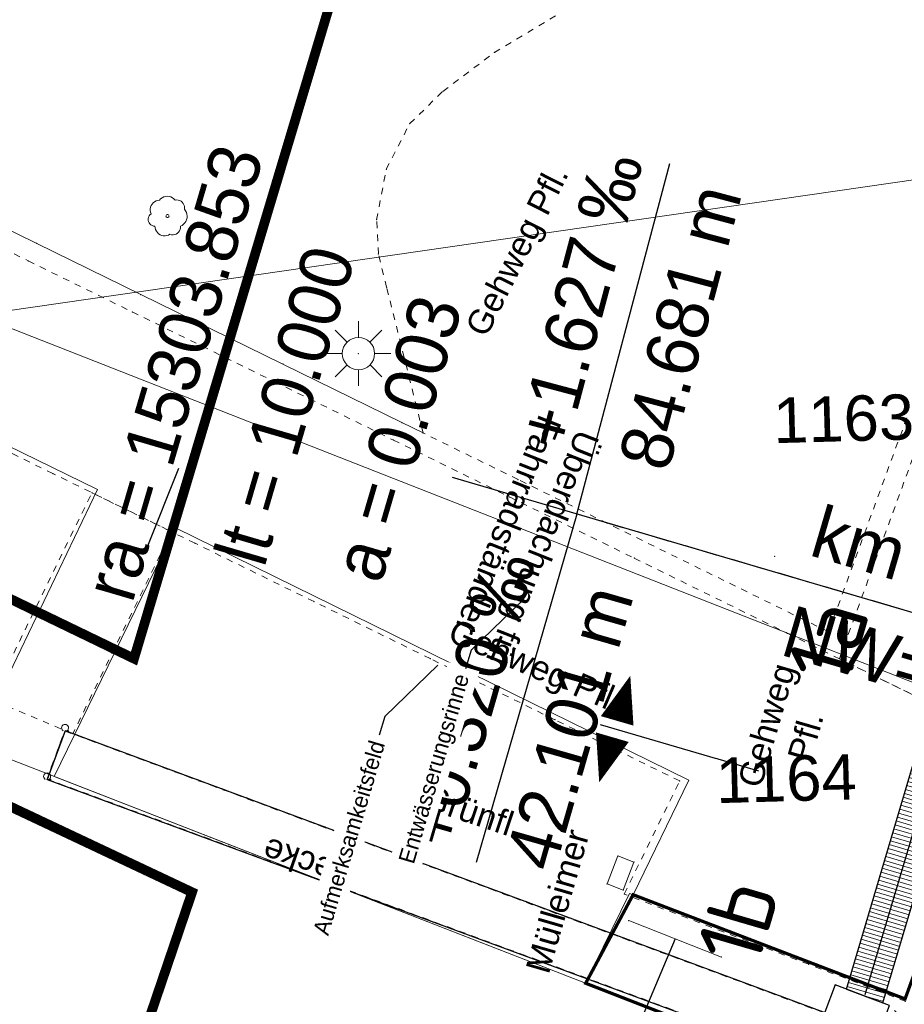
# Model space of a CAD drawing. Header units: millimetres. Extents: x -191 to 81095, y -508122 to 28741.
# Tile 85 of 251: x 4987 to 5001, y 10031 to 10047. Entities that reach past the tile are written whole.
import ezdxf
from ezdxf import colors
from ezdxf.entities.mleader import LeaderData, LeaderLine
from ezdxf.enums import TextEntityAlignment as Align
from ezdxf.math import Vec2, Vec3

# ---------------------------------------------------------------- set-up
doc = ezdxf.new("R2010")
doc.units = ezdxf.units.MM
for name, pattern in [('240620_Dorsten Achse$0$STRICHLINIE', [0.75, 0.5, -0.25]), ('ACAD_ISO10W100', [18, 12, -3, 0, -3]), ('AUSGEZOGEN', [2, 1, 1]), ('Marx-Verm$0$1', [0]), ('Marx-Verm$0$15', [0]), ('Marx-Verm$0$3', [0.26, 0.11, -0.15]), ('Marx-Verm$0$4', [0.36, 0.16, -0.2]), ('STRICHPUNKTX2', [50.8, 25.4, -12.7, 0, -12.7]), ('VE22-087 DB - VST Hervest-Dorsten ALK VA2736$0$1', [0]), ('VERDECKT2', [4.7625, 3.175, -1.5875])]:
    doc.linetypes.add(name, pattern=pattern)
doc.layers.get('0').update_dxf_attribs({"color": 251})
for name, color, linetype, lineweight in [('240620_Dorsten Achse$0$EB-62273R-TS-FUSS', 250, '240620_Dorsten Achse$0$STRICHLINIE', 25), ('240620_Dorsten Achse$0$EB-62273R-TS-LIN', 250, 'Continuous', 25), ('240620_Dorsten Achse$0$EB-62273R-TS-TXT-025', 250, 'Continuous', 25), ('Marx-Verm$0$BStrasse-txt', 251, 'Marx-Verm$0$1', 25), ('Marx-Verm$0$BTopogrf', 251, 'Marx-Verm$0$1', 18), ('Marx-Verm$0$L_B-Bstg', 251, 'Marx-Verm$0$1', 18), ('Marx-Verm$0$L_BStrasse', 251, 'Marx-Verm$0$1', 18), ('Marx-Verm$0$L_BTopogrf', 251, 'Marx-Verm$0$1', 18), ('Marx-Verm$0$L_Hecke', 251, 'Marx-Verm$0$1', 18), ('Marx-Verm$0$S_B-Bstg', 251, 'Marx-Verm$0$1', 18), ('Marx-Verm$0$S_BBauwerk', 251, 'Marx-Verm$0$1', 18), ('Marx-Verm$0$S_BStrasse', 251, 'Marx-Verm$0$1', 18), ('Marx-Verm$0$S_BTopogrf', 251, 'Marx-Verm$0$1', 18), ('TTK-P-Treppe oben', 12, 'Continuous', 25), ('VE22-087 DB - VST Hervest-Dorsten ALK VA2736$0$AX_Bahnverkehr', 7, 'VE22-087 DB - VST Hervest-Dorsten ALK VA2736$0$1', 18), ('VE22-087 DB - VST Hervest-Dorsten ALK VA2736$0$AX_Flurstueck', 9, 'VE22-087 DB - VST Hervest-Dorsten ALK VA2736$0$1', 18), ('VE22-087 DB - VST Hervest-Dorsten ALK VA2736$0$AX_Platz', 7, 'VE22-087 DB - VST Hervest-Dorsten ALK VA2736$0$1', 18), ('VE22-087 DB - VST Hervest-Dorsten ALK VA2736$0$AX_Vegetationsmerkmal', 7, 'VE22-087 DB - VST Hervest-Dorsten ALK VA2736$0$1', 18)]:
    doc.layers.add(name, color=color, linetype=linetype, lineweight=lineweight)
for name, color, linetype in [('TTK-DB-Grenze', 110, 'AUSGEZOGEN'), ('TTK-P-Blindenleitsystem unten', 42, 'Continuous'), ('TTK-P-Entwässerung unten', 160, 'AUSGEZOGEN'), ('TTK-Schnittlinien', 3, 'Continuous'), ('TTK-Schnittlinien 100', 3, 'Continuous'), ('XREF ALK Kataster', 251, 'Continuous'), ('XREF Nachvermessung', 7, 'Continuous'), ('XYYY_61100---_Allgemeine Ausstattung', 7, 'Continuous')]:
    doc.layers.add(name, color=color, linetype=linetype)
doc.layers.add('TTK-P-Planfeststellungsgrenze 100', color=7, linetype='VERDECKT2', lineweight=50, true_color=0x000000)
doc.styles.add('240620_Dorsten Achse$0$PROVI', font='PROVI.SHX')
doc.styles.add('AKG DIN 6776', font='AKG_DIN67.TTF')
doc.styles.add('iso', font='isocpeur.ttf')
doc.styles.add('Marx-Verm$0$Standard', font='arial.ttf')
doc.styles.add('VE22-087 DB - VST Hervest-Dorsten ALK VA2736$0$0', font='arial.ttf')
doc.dimstyles.new('TTK', dxfattribs={"dimtxt": 2.5, "dimasz": 2.5, "dimexe": 3.5, "dimexo": 0.1, "dimgap": 1, "dimtad": 1, "dimzin": 0, "dimtxsty": 'AKG DIN 6776', "dimblk": 'OBLIQUE', "dimcen": -0.09, "dimdle": 3, "dimclrd": 256, "dimclre": 256, "dimclrt": 256, "dimadec": 3, "dimazin": 0, "dimtfac": 1, "dimtofl": 0, "dimtmove": 0, "dimatfit": 3, "dimldrblk": 'OBLIQUE', "dimfxl": 7, "dimfxlon": 1, "dimtolj": 1, "dimtzin": 0, "dimlwd": -1, "dimlwe": -1, "dimarcsym": 0})

# ---------------------------------------------------------------- blocks, each defined once
blk = doc.blocks.new('VE22-087 DB - VST Hervest-Dorsten ALK VA2736')
at = {"layer": 'VE22-087 DB - VST Hervest-Dorsten ALK VA2736$0$AX_Flurstueck', "linetype": 'VE22-087 DB - VST Hervest-Dorsten ALK VA2736$0$1', "lineweight": 13, "ltscale": 0.5}
for points in [[(4954.47, 10069.008, 0), (4954.418, 10066.257, 0), (4954.155, 10047.532, 0), (4954.151, 10046.621, 0), (4974.361, 10046.397, 0), (4976.879, 10045.932, 0), (4986.613, 10042.127, 0), (5013.134, 10045.965, 0), (5015.042, 10052.162, 0), (4985.674, 10052.474, 0), (4980.053, 10053.618, 0), (4974.387, 10056.893, 0), (4959.144, 10068.968, 0)], [(5013.134, 10045.965, 0), (4986.613, 10042.127, 0), (5002.505, 10035.892, 0), (5003.021, 10037.315, 0), (5004.886, 10036.705, 0), (5006.648, 10042.553, 0), (5007.167, 10043.447, 0), (5007.881, 10044.141, 0), (5008.721, 10044.683, 0), (5009.653, 10045.1, 0), (5013.103, 10045.869, 0)], [(4986.613, 10042.127, 0), (4980.487, 10041.232, 0), (4985.251, 10035.998, 0), (4996.006, 10031.812, 0), (4996.682, 10033.201, 0), (5000.937, 10031.57, 0), (5002.505, 10035.892, 0)]]:
    blk.add_polyline3d(points, close=True, dxfattribs=at)
for points in [[(5028.921, 10045.946, 0), (5023.592, 10046.001, 0), (5019.829, 10046.04, 0), (5014.547, 10046.094, 0), (5014.054, 10046.099, 0), (5013.134, 10045.965, 0), (5013.103, 10045.869, 0), (5009.653, 10045.1, 0), (5008.721, 10044.683, 0), (5007.881, 10044.141, 0), (5007.167, 10043.447, 0), (5006.648, 10042.553, 0), (5004.886, 10036.705, 0), (5004.415, 10035.142, 0), (5002.505, 10035.892, 0), (5000.937, 10031.57, 0), (4996.682, 10033.201, 0), (4996.006, 10031.812, 0), (5001.64, 10029.619, 0), (4996.984, 10014.411, 0), (4995.413, 10009.282, 0), (4990.717, 9993.941, 0)], [(4969.96, 9970.944, 0), (4976.72, 9984.593, 0), (4978.885, 9987.472, 0), (4981.445, 9989.864, 0), (4985.47, 9991.158, 0), (4990.717, 9993.941, 0), (4995.413, 10009.282, 0), (4996.984, 10014.411, 0), (5001.64, 10029.619, 0), (4996.006, 10031.812, 0), (4985.251, 10035.998, 0), (4982.373, 10033.908, 0), (4967.407, 10023.037, 0), (4974.966, 10012.861, 0), (4974.039, 10009.677, 0), (4972.263, 10003.721, 0), (4973.65, 10003.29, 0), (4971.391, 9995.428, 0), (4969.306, 9991.388, 0), (4967.445, 9987.782, 0), (4967.674, 9987.659, 0), (4957.352, 9968.122, 0)]]:
    blk.add_polyline3d(points, dxfattribs=at)
at = {"layer": 'VE22-087 DB - VST Hervest-Dorsten ALK VA2736$0$AX_Vegetationsmerkmal', "color": 7, "linetype": 'VE22-087 DB - VST Hervest-Dorsten ALK VA2736$0$1', "lineweight": 13, "ltscale": 0.5}
for points in [[(4976.59, 10044.475, 0), (4976.586, 10044.154, 0), (4976.536, 10040.681, 0), (4976.649, 10040.679, 0), (4985.251, 10035.998, 0), (4986.57, 10035.485, 0), (4988.469, 10039.437, 0), (4983.805, 10041.717, 0), (4980.876, 10043.149, 0), (4979.133, 10044.001, 0), (4978.519, 10044.252, 0), (4977.54, 10044.389, 0)], [(4989.674, 10038.846, 0), (4987.802, 10035.005, 0), (4996.006, 10031.812, 0), (4996.682, 10033.201, 0), (4996.738, 10033.179, 0), (4997.601, 10034.951, 0)]]:
    blk.add_polyline3d(points, close=True, dxfattribs=at)
at = {"layer": 'VE22-087 DB - VST Hervest-Dorsten ALK VA2736$0$AX_Flurstueck', "char_height": 0.7, "attachment_point": 2, "rotation": 1.5895, "style": 'VE22-087 DB - VST Hervest-Dorsten ALK VA2736$0$0', "bg_fill": 3, "box_fill_scale": 1, "bg_fill_color": 256, "bg_fill_transparency": 0}
for s, insert in [('1163', (4999.978, 10040.881)), ('1164', (4999.093, 10035.323))]:
    blk.add_mtext(s, dxfattribs=dict(at, insert=insert))
at = {"layer": 'VE22-087 DB - VST Hervest-Dorsten ALK VA2736$0$AX_Bahnverkehr', "color": 253, "linetype": 'VE22-087 DB - VST Hervest-Dorsten ALK VA2736$0$1', "lineweight": 13, "ltscale": 0.5, "true_color": 0x999999}
blk.add_polyline3d([(5021.592, 10020.383, 0), (5025.631, 10034.472, 0), (5028.921, 10045.946, 0), (5023.592, 10046.001, 0), (5019.829, 10046.04, 0), (5014.547, 10046.094, 0), (5014.054, 10046.099, 0), (5013.134, 10045.965, 0), (5013.103, 10045.869, 0), (5009.653, 10045.1, 0), (5008.721, 10044.683, 0), (5007.881, 10044.141, 0), (5007.167, 10043.447, 0), (5006.648, 10042.553, 0), (5004.886, 10036.705, 0), (5003.021, 10037.315, 0), (5002.505, 10035.892, 0), (5000.937, 10031.57, 0), (4996.682, 10033.201, 0), (4996.006, 10031.812, 0), (5001.64, 10029.619, 0), (5002.092, 10031.19, 0), (5007.085, 10029.551, 0), (5004.942, 10022.352, 0)], dxfattribs=at)
at = {"layer": 'VE22-087 DB - VST Hervest-Dorsten ALK VA2736$0$AX_Platz', "color": 254, "linetype": 'VE22-087 DB - VST Hervest-Dorsten ALK VA2736$0$1', "lineweight": 13, "ltscale": 0.5, "true_color": 0xd9ffd9}
blk.add_polyline3d([(4954.155, 10047.532, 0), (4954.151, 10046.621, 0), (4954.141, 10044.531, 0), (4957.887, 10044.466, 0), (4977.823, 10044.134, 0), (4980.487, 10041.232, 0), (4985.251, 10035.998, 0), (4996.006, 10031.812, 0), (4996.682, 10033.201, 0), (5000.937, 10031.57, 0), (5002.505, 10035.892, 0), (5003.021, 10037.315, 0), (5004.886, 10036.705, 0), (5006.648, 10042.553, 0), (5007.167, 10043.447, 0), (5007.881, 10044.141, 0), (5008.721, 10044.683, 0), (5009.653, 10045.1, 0), (5013.103, 10045.869, 0), (5013.134, 10045.965, 0), (5015.042, 10052.162, 0)], dxfattribs=at)
blk = doc.blocks.new('_OBLIQUE')
at = {"color": 0, "linetype": 'ByBlock'}
blk.add_line((-0.5, -0.5), (0.5, 0.5), dxfattribs=at)
blk = doc.blocks.new('*D1314')
at = {"layer": 'DEFPOINTS', "color": 0}
for p in [(5001.472, 10032.222), (5000.639, 10029.407), (5007.222, 10028.289)]:
    blk.add_point(p, dxfattribs=at)
at = {"layer": 'TTK-P-Treppe oben'}
for p, q in [((5000.838, 10030.078), (5000.54, 10029.071)), ((5007.284, 10027.441), (5000.352, 10029.492)), ((5007.194, 10028.198), (5006.897, 10027.191))]:
    blk.add_line(p, q, dxfattribs=at)
at = {"layer": 'TTK-P-Treppe oben', "xscale": 0.25, "yscale": 0.25, "zscale": 0.25}
for p, rotation in [((5000.639, 10029.407), 163.5187373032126), ((5006.996, 10027.526), 343.5187373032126)]:
    blk.add_blockref('_OBLIQUE', p, dxfattribs=dict(at, rotation=rotation))
at = {"layer": 'TTK-P-Treppe oben', "insert": (5003.748, 10028.233), "char_height": 0.25, "attachment_point": 5, "rotation": 163.5187, "style": 'AKG DIN 6776'}
blk.add_mtext('\\A1;6,63', dxfattribs=at)
blk = doc.blocks.new('_None')
blk = doc.blocks.new('Marx-Verm$0$1')
at = {"color": 0}
blk.add_circle((0, 0), 0.5, dxfattribs=at)
blk.add_point((0, 0), dxfattribs=at)
blk = doc.blocks.new('Marx-Verm$0$103')
at = {"color": 0, "linetype": 'Marx-Verm$0$1', "ltscale": 0.2, "flags": 128}
for points in [[(0, 0.25), (0, 0.5)], [(-0.18, 0.18), (-0.36, 0.36)], [(0.18, 0.18), (0.36, 0.36)], [(-0.25, 0), (-0.5, 0)], [(0.25, 0), (0.5, 0)], [(-0.18, -0.18), (-0.36, -0.36)], [(0, -0.25), (0, -0.5)], [(0.188, -0.18), (0.36, -0.36)]]:
    blk.add_lwpolyline(points, dxfattribs=at)
at = {"color": 0, "xscale": 0.5, "yscale": 0.5, "zscale": 0.5}
blk.add_blockref('Marx-Verm$0$1', (0, 0), dxfattribs=at)
blk = doc.blocks.new('Marx-Verm$0$SYMB1123')
at = {"color": 0, "linetype": 'Marx-Verm$0$1', "ltscale": 0.2, "flags": 128}
for points in [[(0.19647, 0.40921), (0.23576, 0.41346), (0.27513, 0.4099), (0.31303, 0.39867), (0.34797, 0.3802), (0.3786, 0.35522), (0.40372, 0.3247), (0.42235, 0.28984), (0.43375, 0.252), (0.43749, 0.21265), (0.43341, 0.17333), (0.46256, 0.1354), (0.48458, 0.09294), (0.49879, 0.04726), (0.50475, -0.0002), (0.50226, -0.04798), (0.49141, -0.09457), (0.47254, -0.13852), (0.44622, -0.17847), (0.41329, -0.21317), (0.37477, -0.24153), (0.33186, -0.26268), (0.33273, -0.30376), (0.32507, -0.34414), (0.30922, -0.38205), (0.28586, -0.41586), (0.256, -0.4441), (0.22095, -0.46554), (0.18222, -0.47926), (0.14148, -0.48467), (0.10051, -0.48153), (0.06107, -0.46997), (0.02195, -0.49094), (-0.02029, -0.50459), (-0.06428, -0.51048), (-0.10863, -0.50841), (-0.15188, -0.49846), (-0.19267, -0.48095), (-0.22968, -0.45643), (-0.26171, -0.4257), (-0.28773, -0.38974), (-0.30692, -0.34971), (-0.31865, -0.3069), (-0.32255, -0.26268), (-0.35941, -0.25854), (-0.39461, -0.24682), (-0.42659, -0.22803), (-0.45397, -0.203), (-0.47553, -0.17281), (-0.49034, -0.1388), (-0.49775, -0.10245), (-0.49742, -0.06535), (-0.48939, -0.02914), (-0.47399, 0.00461), (-0.4519, 0.03441), (-0.4241, 0.05897), (-0.43881, 0.10042), (-0.44595, 0.14382), (-0.44529, 0.1878), (-0.43685, 0.23097), (-0.4209, 0.27196), (-0.39794, 0.30947), (-0.36869, 0.34233), (-0.33409, 0.36948), (-0.29523, 0.39008), (-0.25333, 0.40346), (-0.20972, 0.40921), (-0.17816, 0.44408), (-0.14072, 0.47252), (-0.09866, 0.49357), (-0.05345, 0.50649), (-0.00662, 0.51085), (0.0402, 0.50649), (0.08541, 0.49357), (0.12747, 0.47252), (0.16492, 0.44408)], [(0.04, 0), (0.03604, 0.01735), (0.02494, 0.03127), (0.0089, 0.039), (-0.0089, 0.039), (-0.02494, 0.03127), (-0.03604, 0.01735), (-0.04, 0), (-0.03604, -0.01735), (-0.02494, -0.03127), (-0.0089, -0.039), (0.0089, -0.039), (0.02494, -0.03127), (0.03604, -0.01735)]]:
    blk.add_lwpolyline(points, close=True, dxfattribs=at)
blk = doc.blocks.new('Marx-Verm$0$99')
at = {"color": 0}
blk.add_point((0, 0), dxfattribs=at)
blk = doc.blocks.new('Marx-Verm$0$83')
at = {"color": 0}
blk.add_line((0.1415, 0), (0.3, 0), dxfattribs=at)
blk.add_arc((0, 0.23), 0.27, 301.6006, 236.0006, dxfattribs=at)
blk = doc.blocks.new('Marx-Verm')
at = {"layer": 'Marx-Verm$0$BStrasse-txt', "ltscale": 0.2, "flags": 128}
for points, elevation in [([(2567413.356, 5726893.169), (2567413.829, 5726894.397)], 30.87), ([(2567421.583, 5726887.23), (2567421.076, 5726885.979)], 30.902)]:
    blk.add_lwpolyline(points, dxfattribs=dict(at, elevation=elevation))
at = {"layer": 'Marx-Verm$0$BTopogrf', "linetype": 'Marx-Verm$0$4', "lineweight": 25, "ltscale": 0.2}
for p, q in [((2567412.124, 5726890.32, 30.77), (2567411.857, 5726889.566, 30.77)), ((2567424.068, 5726886.061, 30.852), (2567412.124, 5726890.32, 30.77)), ((2567411.857, 5726889.566, 30.77), (2567423.809, 5726885.331, 30.838))]:
    blk.add_line(p, q, dxfattribs=at)
at = {"layer": 'Marx-Verm$0$L_B-Bstg', "ltscale": 0.2}
for p, q in [((2567420.683, 5726888.499, 30.886), (2567420.522, 5726888.065, 30.886)), ((2567420.931, 5726888.406, 30.886), (2567420.683, 5726888.499, 30.886)), ((2567420.771, 5726887.973, 30.886), (2567420.931, 5726888.406, 30.886)), ((2567420.522, 5726888.065, 30.886), (2567420.771, 5726887.973, 30.886)), ((2567422.301, 5726886.958, 30.863), (2567420.864, 5726887.502, 30.902))]:
    blk.add_line(p, q, dxfattribs=at)
at = {"layer": 'Marx-Verm$0$L_B-Bstg', "color": 4, "ltscale": 0.2}
for p, q in [((2567423.907, 5726886.128, 30.951), (2567424.062, 5726886.55, 30.951)), ((2567424.062, 5726886.55, 30.951), (2567424.907, 5726886.241, 30.951))]:
    blk.add_line(p, q, dxfattribs=at)
at = {"layer": 'Marx-Verm$0$L_BStrasse', "linetype": 'Marx-Verm$0$3', "ltscale": 0.2}
for p, q in [((2567418.617, 5726900.879, 30.659), (2567419.57, 5726901.469, 30.688)), ((2567417.829, 5726900.268, 30.641), (2567418.617, 5726900.879, 30.659)), ((2567417.324, 5726899.764, 30.628), (2567417.829, 5726900.268, 30.641)), ((2567416.97, 5726899.054, 30.633), (2567417.324, 5726899.764, 30.628)), ((2567416.832, 5726898.273, 30.438), (2567416.97, 5726899.054, 30.633)), ((2567409.796, 5726898.358, 30.586), (2567411.463, 5726897.567, 30.607)), ((2567416.866, 5726897.744, 30.641), (2567416.832, 5726898.273, 30.438)), ((2567417, 5726897.231, 30.644), (2567416.866, 5726897.744, 30.641)), ((2567411.463, 5726897.567, 30.607), (2567413.078, 5726896.801, 30.63)), ((2567417.591, 5726894.99, 30.761), (2567417, 5726897.231, 30.644)), ((2567413.078, 5726896.801, 30.63), (2567415.285, 5726895.753, 30.654)), ((2567415.285, 5726895.753, 30.654), (2567417.134, 5726894.875, 30.678)), ((2567425.055, 5726895.319, 30.859), (2567423.889, 5726892.001, 30.88)), ((2567424.062, 5726891.588, 30.88), (2567425.34, 5726895.223, 30.859)), ((2567411.886, 5726894.289, 30.717), (2567410.271, 5726895.055, 30.713)), ((2567419.067, 5726894.29, 30.789), (2567417.591, 5726894.99, 30.761)), ((2567417.134, 5726894.875, 30.678), (2567418.938, 5726894.019, 30.716)), ((2567414.093, 5726893.241, 30.747), (2567411.886, 5726894.289, 30.717)), ((2567423.889, 5726892.001, 30.88), (2567419.067, 5726894.29, 30.789)), ((2567410.976, 5726890.786, 30.77), (2567412.491, 5726894.002, 30.725)), ((2567412.491, 5726894.002, 30.725), (2567413.726, 5726893.416, 30.742)), ((2567418.938, 5726894.019, 30.716), (2567420.876, 5726893.099, 30.773)), ((2567413.726, 5726893.416, 30.742), (2567412.246, 5726890.277, 30.794)), ((2567415.942, 5726892.364, 30.763), (2567414.093, 5726893.241, 30.747)), ((2567420.876, 5726893.099, 30.773), (2567423.253, 5726891.971, 30.877)), ((2567417.746, 5726891.508, 30.804), (2567415.942, 5726892.364, 30.763)), ((2567423.253, 5726891.971, 30.877), (2567425.556, 5726890.878, 30.88)), ((2567419.684, 5726890.588, 30.816), (2567417.746, 5726891.508, 30.804)), ((2567425.556, 5726890.878, 30.88), (2567424.062, 5726891.588, 30.88)), ((2567412.246, 5726890.277, 30.794), (2567410.976, 5726890.786, 30.77)), ((2567421.622, 5726889.668, 30.88), (2567419.684, 5726890.588, 30.816)), ((2567420.788, 5726887.911, 30.894), (2567421.622, 5726889.668, 30.88)), ((2567423.651, 5726886.863, 30.925), (2567420.788, 5726887.911, 30.894)), ((2567426.285, 5726885.898, 30.825), (2567423.651, 5726886.863, 30.925))]:
    blk.add_line(p, q, dxfattribs=at)
at = {"layer": 'Marx-Verm$0$L_BStrasse', "ltscale": 0.2}
for p, q in [((2567409.925, 5726898.629, 30.617), (2567411.591, 5726897.838, 30.648)), ((2567411.591, 5726897.838, 30.648), (2567413.206, 5726897.071, 30.679)), ((2567413.206, 5726897.071, 30.679), (2567415.414, 5726896.024, 30.72)), ((2567415.414, 5726896.024, 30.72), (2567417.263, 5726895.146, 30.755)), ((2567417.263, 5726895.146, 30.755), (2567417.591, 5726894.99, 30.761))]:
    blk.add_line(p, q, dxfattribs=at)
at = {"layer": 'Marx-Verm$0$L_BTopogrf', "linetype": 'Marx-Verm$0$15', "ltscale": 0.2}
for p, q in [((2567412.124, 5726890.32, 30.77), (2567412.124, 5726890.32, 32.765)), ((2567411.857, 5726889.566, 30.77), (2567411.857, 5726889.566, 32.765))]:
    blk.add_line(p, q, dxfattribs=at)
at = {"layer": 'Marx-Verm$0$L_Hecke', "linetype": 'Marx-Verm$0$15', "lineweight": 25, "ltscale": 0.2}
for p, q in [((2567412.124, 5726890.32, 32.765), (2567411.857, 5726889.566, 32.765)), ((2567424.068, 5726886.061, 32.765), (2567412.124, 5726890.32, 32.765)), ((2567411.857, 5726889.566, 32.765), (2567423.809, 5726885.331, 32.765))]:
    blk.add_line(p, q, dxfattribs=at)
at = {"layer": 'Marx-Verm$0$L_Hecke', "linetype": 'Marx-Verm$0$4', "lineweight": 25, "ltscale": 0.2}
for p, q in [((2567411.857, 5726889.566, 32.765), (2567412.124, 5726890.32, 32.765)), ((2567412.124, 5726890.32, 32.765), (2567424.068, 5726886.061, 32.765)), ((2567423.809, 5726885.331, 32.765), (2567411.857, 5726889.566, 32.765))]:
    blk.add_line(p, q, dxfattribs=at)
at = {"layer": 'Marx-Verm$0$S_B-Bstg'}
for p, xscale, yscale, zscale, rotation in [((2567420.683, 5726888.499, 30.886), 0.2999999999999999, 0.2999999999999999, 0.2999999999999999, 0.7647501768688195), ((2567420.931, 5726888.406, 30.886), 0.3, 0.3, 0.3, 0.7647501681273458), ((2567420.522, 5726888.065, 30.886), 0.3000000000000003, 0.3000000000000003, 0.3000000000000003, 0.7647501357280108), ((2567420.771, 5726887.973, 30.886), 0.3, 0.3, 0.3, 0.7647501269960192), ((2567420.864, 5726887.502, 30.902), 0.2, 0.2, 0.2, 0.7647500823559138), ((2567422.301, 5726886.958, 30.863), 0.2, 0.2, 0.2, 0.7647500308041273), ((2567424.062, 5726886.55, 30.951), 0.2, 0.2, 0.2, 0.7647499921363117)]:
    blk.add_blockref('Marx-Verm$0$99', p, dxfattribs=dict(at, xscale=xscale, yscale=yscale, zscale=zscale, rotation=rotation))
at = {"layer": 'Marx-Verm$0$S_BBauwerk', "xscale": 0.2, "yscale": 0.2, "zscale": 0.2, "rotation": 0.7647506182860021}
blk.add_blockref('Marx-Verm$0$99', (2567423.041, 5726893.153, 33.496), dxfattribs=at)
at = {"layer": 'Marx-Verm$0$S_BStrasse'}
for p, xscale, yscale, zscale, rotation in [((2567418.617, 5726900.879, 30.659), 0.2, 0.2, 0.2, 0.7647513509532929), ((2567417.829, 5726900.268, 30.641), 0.2, 0.2, 0.2, 0.7647512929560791), ((2567417.324, 5726899.764, 30.628), 0.2, 0.2, 0.2, 0.7647512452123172), ((2567416.97, 5726899.054, 30.633), 0.2, 0.2, 0.2, 0.7647511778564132), ((2567416.832, 5726898.273, 30.438), 0.2, 0.2, 0.2, 0.764751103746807), ((2567411.591, 5726897.838, 30.648), 0.2, 0.2, 0.2, 0.7647510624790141), ((2567416.866, 5726897.744, 30.641), 0.1999999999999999, 0.1999999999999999, 0.1999999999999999, 0.7647510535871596), ((2567411.463, 5726897.567, 30.607), 0.2, 0.2, 0.2, 0.7647510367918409), ((2567417, 5726897.231, 30.644), 0.2000000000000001, 0.2000000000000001, 0.2000000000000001, 0.7647510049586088), ((2567413.206, 5726897.071, 30.679), 0.2, 0.2, 0.2, 0.7647509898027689), ((2567413.078, 5726896.801, 30.63), 0.2000000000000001, 0.2000000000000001, 0.2000000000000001, 0.7647509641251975), ((2567415.414, 5726896.024, 30.72), 0.2000000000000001, 0.2000000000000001, 0.2000000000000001, 0.7647508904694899), ((2567415.285, 5726895.753, 30.654), 0.2, 0.2, 0.2, 0.7647508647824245), ((2567417.263, 5726895.146, 30.755), 0.2, 0.2, 0.2, 0.7647508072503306), ((2567417.591, 5726894.99, 30.761), 0.2000000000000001, 0.2000000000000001, 0.2000000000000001, 0.7647507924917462), ((2567417.134, 5726894.875, 30.678), 0.2, 0.2, 0.2, 0.7647507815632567), ((2567411.886, 5726894.289, 30.717), 0.2, 0.2, 0.2, 0.7647507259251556), ((2567419.067, 5726894.29, 30.789), 0.2, 0.2, 0.2, 0.7647507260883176), ((2567412.491, 5726894.002, 30.725), 0.2, 0.2, 0.2, 0.7647506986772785), ((2567418.938, 5726894.019, 30.716), 0.2, 0.2, 0.2, 0.7647507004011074), ((2567413.726, 5726893.416, 30.742), 0.2, 0.2, 0.2, 0.764750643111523), ((2567414.093, 5726893.241, 30.747), 0.2000000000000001, 0.2000000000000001, 0.2000000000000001, 0.7647506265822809), ((2567420.876, 5726893.099, 30.773), 0.1999999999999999, 0.1999999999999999, 0.1999999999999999, 0.7647506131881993), ((2567415.942, 5726892.364, 30.763), 0.2, 0.2, 0.2, 0.7647505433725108), ((2567423.253, 5726891.971, 30.877), 0.2, 0.2, 0.2, 0.7647505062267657), ((2567423.889, 5726892.001, 30.88), 0.2000000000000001, 0.2000000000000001, 0.2000000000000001, 0.7647505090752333), ((2567417.746, 5726891.508, 30.804), 0.1999999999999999, 0.1999999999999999, 0.1999999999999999, 0.7647504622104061), ((2567424.062, 5726891.588, 30.88), 0.2, 0.2, 0.2, 0.7647504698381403), ((2567419.684, 5726890.588, 30.816), 0.2, 0.2, 0.2, 0.7647503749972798), ((2567412.246, 5726890.277, 30.794), 0.2, 0.2, 0.2, 0.7647503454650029), ((2567421.622, 5726889.668, 30.88), 0.2, 0.2, 0.2, 0.7647502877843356), ((2567420.788, 5726887.911, 30.894), 0.2, 0.2, 0.2, 0.764750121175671), ((2567423.651, 5726886.863, 30.925), 0.2, 0.2, 0.2, 0.7647500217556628)]:
    blk.add_blockref('Marx-Verm$0$99', p, dxfattribs=dict(at, xscale=xscale, yscale=yscale, zscale=zscale, rotation=rotation))
for p, rotation in [((2567416.578, 5726896.202, 30.735), 0.7647509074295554), ((2567425.348, 5726885.813, 30.832), 0.7647499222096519)]:
    blk.add_blockref('Marx-Verm$0$103', p, dxfattribs=dict(at, rotation=rotation))
at = {"layer": 'Marx-Verm$0$S_BTopogrf'}
for name, p, xscale, yscale, zscale, rotation in [('Marx-Verm$0$SYMB1123', (2567413.603, 5726898.288, 30.661), 0.5999999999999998, 0.5999999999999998, 0.5999999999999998, 0.7647511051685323), ('Marx-Verm$0$83', (2567412.124, 5726890.32, 32.765), 0.2, 0.2, 0.2, 0.7647503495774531), ('Marx-Verm$0$83', (2567412.124, 5726890.32, 30.77), 0.2, 0.2, 0.2, 0.7647503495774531), ('Marx-Verm$0$83', (2567411.857, 5726889.566, 32.765), 0.2, 0.2, 0.2, 0.7647502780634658), ('Marx-Verm$0$83', (2567411.857, 5726889.566, 30.77), 0.2, 0.2, 0.2, 0.7647502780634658)]:
    blk.add_blockref(name, p, dxfattribs=dict(at, xscale=xscale, yscale=yscale, zscale=zscale, rotation=rotation))
at = {"layer": 'Marx-Verm$0$BStrasse-txt', "char_height": 0.375, "attachment_point": 1, "style": 'Marx-Verm$0$Standard'}
for s, insert, rotation in [('Gehweg Pfl.', (2567418.208, 5726896.624, 30.87), 63.995), ('Überdachung für\\PFahrradständer', (2567420.32, 5726894.963, 30.78), 249.1261), ('Gehweg Pfl.', (2567418.135, 5726892.14, 30.87), 337.3264), ('\\pxqc;Gehweg\\PPfl.', (2567422.512, 5726889.655, 30.87), 74.5699), ('Grünfl.', (2567417.743, 5726889.572, 30.3), 342.2322), ('Mülleimer', (2567419.276, 5726886.743, 30.88), 74.5699), ('Hecke', (2567416.569, 5726887.892, 32.705), 161.5015)]:
    blk.add_mtext(s, dxfattribs=dict(at, insert=insert, rotation=rotation))

msp = doc.modelspace()

# ---------------------------------------------------------------- block references
at = {"layer": 'XREF ALK Kataster', "color": 251}
msp.add_blockref('VE22-087 DB - VST Hervest-Dorsten ALK VA2736', (0, 0), dxfattribs=at)

# ---------------------------------------------------------------- next in the draw order: hatches: boundary and pattern name
at = {"layer": 'TTK-P-Blindenleitsystem unten', "lineweight": 0, "ltscale": 5}
h = msp.add_hatch(dxfattribs=at)
h.set_pattern_fill('ANSI31', color=251, scale=0.02, angle=45)
h.set_pattern_definition([(163.51874, (5019.66355, 10026.22203), (-0.01801506, -0.06089095), [])])
h.paths.add_polyline_path([(5000.034, 10031.723), (5000.596, 10031.509), (5001.991, 10036.225), (5001.416, 10036.395)])

# ---------------------------------------------------------------- next in the draw order: linework, layer by layer
at = {"layer": '240620_Dorsten Achse$0$EB-62273R-TS-FUSS', "color": 251, "flags": 128}
msp.add_lwpolyline([(5013.14, 10033.99), (4995.868, 10039.058), (4995.868, 10039.058), (4995.868, 10039.058)], dxfattribs=at)
at = {"layer": '240620_Dorsten Achse$0$EB-62273R-TS-LIN', "color": 251}
for p, q in [((4995.868, 10039.058), (4997.307, 10044.47)), ((5007.383, 10035.679), (4993.949, 10039.621)), ((4995.868, 10039.058), (4994.318, 10033.676))]:
    msp.add_line(p, q, dxfattribs=at)
at = {"layer": 'TTK-DB-Grenze', "color": 251, "const_width": 0.05}
msp.add_lwpolyline([(5042.846, 10045.804), (5013.851, 10046.122), (5009.654, 10045.102), (5007.169, 10043.449), (5006.72, 10042.514), (5004.604, 10036.158), (5002.764, 10036.604), (5000.938, 10031.571), (4996.739, 10033.18), (4996.007, 10031.813), (5001.641, 10029.62), (4990.718, 9993.94), (4984.092, 9990.71), (4981.017, 9989.392), (4978.885, 9987.471), (4976.72, 9984.592), (4969.959, 9970.942), (4968.003, 9943.264), (4963.962, 9931.127), (4950.021, 9850.135), (4938.687, 9799.641, 0.535789), (4943.835, 9790.959), (4974.558, 9795.909)], format="xyb", dxfattribs=at)
at = {"layer": 'TTK-P-Blindenleitsystem unten', "color": 251}
for p, q in [((5000.034, 10031.723, 30.805), (5001.416, 10036.395)), ((5000.322, 10031.638, 30.805), (5001.704, 10036.31)), ((5000.596, 10031.509, 31.096), (5001.991, 10036.225)), ((5000.034, 10031.723, 30.805), (5000.596, 10031.509, 31.096))]:
    msp.add_line(p, q, dxfattribs=at)
at = {"layer": 'TTK-P-Planfeststellungsgrenze 100', "color": 251, "ltscale": 2, "const_width": 0.15, "flags": 128}
msp.add_lwpolyline([(4968.094, 9794.463), (4968.094, 9794.463), (4973.036, 9813.205), (5011.093, 9926.649), (5036.611, 10010.672), (5046.106, 10041.346), (5049.146, 10040.049), (5053.692, 10040.845), (5057.785, 10049.418), (5068.793, 10053.109), (5111.953, 10052.501), (5130.957, 10053.343), (5140.45, 10034.472), (5155.641, 10043.774), (5148.26, 10059.136), (5175.542, 10069.356), (5165.909, 10097.601), (5148.226, 10095.355), (5135.588, 10095.855), (5135.559, 10098.457), (5128.48, 10098.382), (5128.34, 10093.819), (5110.716, 10089.986), (5085.478, 10089.418), (5085.012, 10094.318), (5077.205, 10093.731), (5061.748, 10061.335), (5017.113, 10061.358), (5015.555, 10055.788), (5008.307, 10055.769), (5008.349, 10050.615), (4997.136, 10050.503), (4997.215, 10047.316), (4994.03, 10047.268), (4992.305, 10047.753), (4989.034, 10036.825), (4980.865, 10040.773), (4979.48, 10038.145), (4989.931, 10033.218), (4989.162, 10030.954), (4996.608, 10028.038), (4994.671, 10024.295), (4995.634, 10021.526), (4996.282, 10020.129), (4996.599, 10018.566), (4997.624, 10018.205), (4990.303, 9994.294), (4983.884, 9991.165), (4980.744, 9989.818), (4978.515, 9987.81), (4976.292, 9984.855), (4969.467, 9971.076), (4967.508, 9943.363), (4963.475, 9931.249), (4949.53, 9850.232), (4938.211, 9799.805, 0.535585), (4943.863, 9790.457)], format="xyb", close=True, dxfattribs=at)
at = {"layer": 'TTK-Schnittlinien 100', "color": 251, "linetype": 'ACAD_ISO10W100', "ltscale": 0.5}
msp.add_line((4998.679, 10035.089), (4996.236, 10035.802), dxfattribs=at)
at = {"layer": 'TTK-Schnittlinien 100', "color": 251, "linetype": 'ByBlock', "ltscale": 0.03}
for points in [[(4996.493, 10035.864, 0.525, 0, 0), (4996.696, 10036.561, 0, 0, 0)], [(4996.419, 10035.612, 0.525, 0, 0), (4996.216, 10034.915, 0, 0, 0)]]:
    msp.add_lwpolyline(points, format="xyseb", dxfattribs=at)
at = {"layer": 'XYYY_61100---_Allgemeine Ausstattung', "elevation": 30.951}
msp.add_lwpolyline([(4999.858, 10031.787), (4999.698, 10031.366), (5000.539, 10031.046), (5000.697, 10031.468)], close=True, dxfattribs=at)

# ---------------------------------------------------------------- next in the draw order: block references
at = {"layer": 'XREF Nachvermessung', "color": 251, "rotation": 359.2603692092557}
msp.add_blockref('Marx-Verm', (-2636136.569, -5683235.662), dxfattribs=at)

# ---------------------------------------------------------------- next in the draw order: texts
at = {"layer": '240620_Dorsten Achse$0$EB-62273R-TS-TXT-025', "color": 251, "style": '240620_Dorsten Achse$0$PROVI'}
for s, p in [('ra = 15303.853', (4990.024, 10041.129)), ('lt = 10.000', (4991.751, 10040.622)), ('a = 0.003', (4993.478, 10040.116))]:
    msp.add_text(s, height=0.8, rotation=73.6493, dxfattribs=at).set_placement(p, align=Align.CENTER)
for s, rotation, p in [('+1.627 ‰', 75.1135, (4995.917, 10042.356)), ('84.681 m', 75.1135, (4997.463, 10041.945)), ('+0.320 ‰', 73.9374, (4994.214, 10036.204)), ('42.101 m', 73.9374, (4995.751, 10035.761))]:
    msp.add_text(s, height=0.8, rotation=rotation, dxfattribs=at).set_placement(p, align=Align.MIDDLE_CENTER)
msp.add_text('km 24,8+14,058', height=0.8, rotation=343.6493, dxfattribs=at).set_placement((4999.435, 10038.428))
msp.add_text('NW=36.592', height=0.8, rotation=343.6493, dxfattribs=at).set_placement((4999.21, 10037.66), align=Align.TOP_LEFT)
at = {"layer": 'TTK-Schnittlinien', "color": 251, "linetype": 'STRICHPUNKTX2', "ltscale": 0.03, "style": 'iso'}
for s, p in [('1a', (5000.061, 10036.388)), ('1b', (4998.663, 10032.039))]:
    msp.add_text(s, height=1, rotation=73.7199, dxfattribs=at).set_placement(p)

# ---------------------------------------------------------------- next in the draw order: dimensions: what is measured, and where the dimension line sits
at = {"layer": 'TTK-P-Treppe oben', "color": 251}
dim = msp.add_linear_dim(base=(5000.639, 10029.407), p1=(5007.222, 10028.289), p2=(5001.472, 10032.222), angle=163.5187, dimstyle='TTK', override={"dimscale": 0, "dimdec": 2}, dxfattribs=at)
dim.commit()
dim.dimension.update_dxf_attribs({"geometry": '*D1314', "text_midpoint": (5003.748, 10028.233)})

# ---------------------------------------------------------------- next in the draw order: leaders
at = {"layer": 'TTK-P-Entwässerung unten', "color": 251}
ml = msp.add_multileader_mtext('Standard', dxfattribs=at)
ml.set_content('\\A1;Entwässerungsrinne', color=162, style='AKG DIN 6776')
ml.set_leader_properties(color=251)
ml.set_arrow_properties(name='NONE')
ml.build(insert=Vec2(0, 0))
ml.multileader.update_dxf_attribs({"dogleg_length": 3, "arrow_head_size": 0.3, "scale": 0.1})
ctx = ml.context
ctx.base_point, ctx.scale, ctx.char_height, ctx.arrow_head_size, ctx.landing_gap_size, ctx.plane_origin, ctx.plane_x_axis, ctx.plane_y_axis = Vec3(4993.405, 10034.134), 0.1, 0.25, 0.3, 0.1, Vec3(4995.059, 10037.749), Vec3(0.283702, 0.958913), Vec3(-0.958913, 0.283702)
ctx.text_align_type = 2
notes = []
notes.append((ctx, [(0, (1, 1, 0), (4994.239, 10036.954), (-0.283702, -0.958913), 0.3, [(0, [(4995.059, 10037.749)], 0, [])])]))
ctx.mtext.insert, ctx.mtext.text_direction, ctx.mtext.rotation, ctx.mtext.alignment, ctx.mtext.flow_direction = Vec3(4993.971, 10036.616), Vec3(0.283702, 0.958913), 1.283144, 3, 5
ctx.mtext.has_bg_fill, ctx.mtext.bg_color, ctx.mtext.bg_scale_factor, ctx.mtext.bg_transparency, ctx.mtext.use_window_bg_color = 1, -1027028792, 1.5, 0, 1
for ctx, leaders in notes:
    for number, flags, end, landing, length, lines in leaders:
        leader = LeaderData()
        leader.index, (leader.has_last_leader_line, leader.has_dogleg_vector, leader.attachment_direction) = number, flags
        leader.last_leader_point, leader.dogleg_vector, leader.dogleg_length = Vec3(end), Vec3(landing), length
        for number, points, colour, breaks in lines:
            line = LeaderLine()
            line.index, line.vertices, line.color, line.breaks = number, Vec3.list(points), colors.encode_raw_color(colour), breaks
            leader.lines.append(line)
        ctx.leaders.append(leader)

# ---------------------------------------------------------------- next in the draw order: leaders
ml = msp.add_multileader_mtext('Standard', dxfattribs=at)
ml.set_content('\\A1;Aufmerksamkeitsfeld', color=162, style='AKG DIN 6776')
ml.set_leader_properties(color=251)
ml.set_arrow_properties(name='NONE')
ml.build(insert=Vec2(0, 0))
ml.multileader.update_dxf_attribs({"dogleg_length": 3, "arrow_head_size": 0.3, "scale": 0.1})
ctx = ml.context
ctx.base_point, ctx.scale, ctx.char_height, ctx.arrow_head_size, ctx.landing_gap_size, ctx.plane_origin, ctx.plane_x_axis, ctx.plane_y_axis = Vec3(4992.041, 10033.008), 0.1, 0.25, 0.3, 0.1, Vec3(4993.726, 10036.725), Vec3(0.283702, 0.958913), Vec3(-0.958913, 0.283702)
ctx.text_align_type = 2
notes = []
notes.append((ctx, [(0, (1, 1, 0), (4992.906, 10035.931), (-0.283702, -0.958913), 0.3, [(0, [(4993.726, 10036.725)], 0, [])])]))
ctx.mtext.insert, ctx.mtext.text_direction, ctx.mtext.rotation, ctx.mtext.alignment, ctx.mtext.flow_direction = Vec3(4992.673, 10035.583), Vec3(0.283702, 0.958913), 1.283144, 3, 5
ctx.mtext.has_bg_fill, ctx.mtext.bg_color, ctx.mtext.bg_scale_factor, ctx.mtext.bg_transparency, ctx.mtext.use_window_bg_color = 1, -1027028792, 1.5, 0, 1
for ctx, leaders in notes:
    for number, flags, end, landing, length, lines in leaders:
        leader = LeaderData()
        leader.index, (leader.has_last_leader_line, leader.has_dogleg_vector, leader.attachment_direction) = number, flags
        leader.last_leader_point, leader.dogleg_vector, leader.dogleg_length = Vec3(end), Vec3(landing), length
        for number, points, colour, breaks in lines:
            line = LeaderLine()
            line.index, line.vertices, line.color, line.breaks = number, Vec3.list(points), colors.encode_raw_color(colour), breaks
            leader.lines.append(line)
        ctx.leaders.append(leader)

doc.saveas('drawing.dxf')
